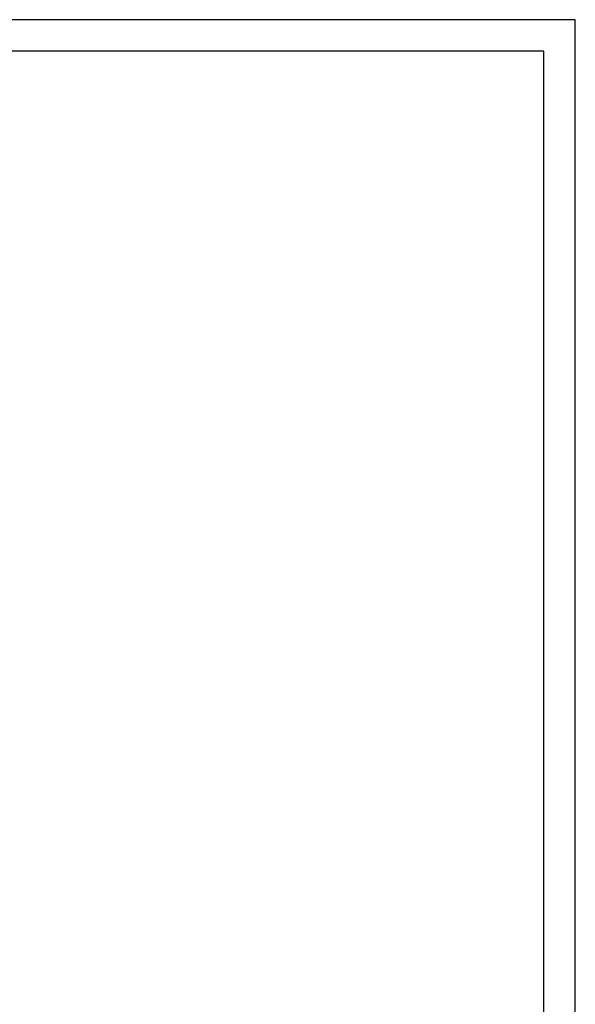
# Model space of a CAD drawing. Header units: millimetres. Extents: x -4888 to 73862, y -29046 to 15504.
# Tile 111 of 111: x 67229 to 73862, y 3744 to 15504. Entities that reach past the tile are written whole.
import ezdxf

# ---------------------------------------------------------------- set-up
doc = ezdxf.new("R2010")
doc.units = ezdxf.units.MM

# ---------------------------------------------------------------- blocks, each defined once
blk = doc.blocks.new('Unknown-1953139-1278')
at = {"color": 7, "linetype": 'Continuous'}
for p, q in [((73862, 15504), (-4888, 15504)), ((73862, 15504), (73487, 15504)), ((73862, -29046), (73862, 15504)), ((73487, 15129), (-4513, 15129)), ((73487, -28671), (73487, 15129))]:
    blk.add_line(p, q, dxfattribs=at)

msp = doc.modelspace()

# ---------------------------------------------------------------- block references
msp.add_blockref('Unknown-1953139-1278', (0, 0))

doc.saveas('drawing.dxf')
